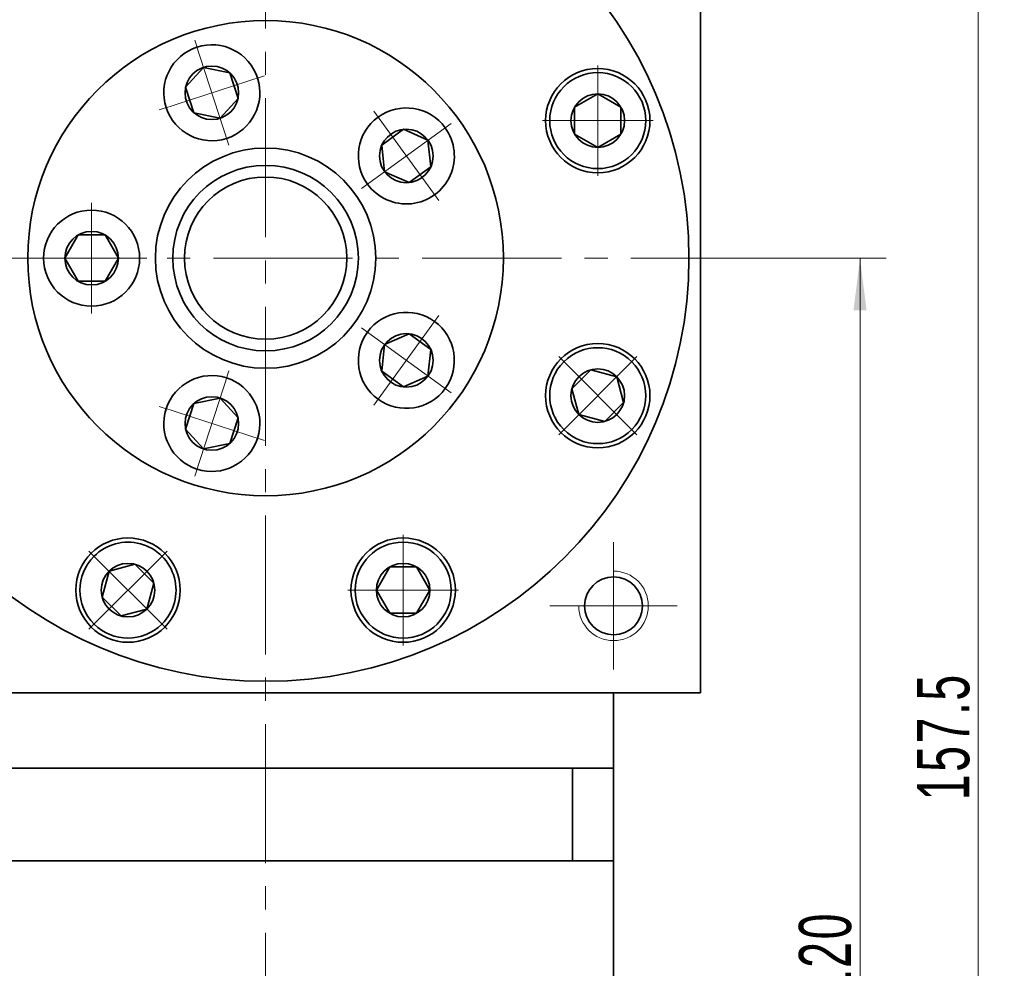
# Model space of a CAD drawing. Header units: millimetres. Extents: x -53 to 602, y -35 to 429.
# Tile 5 of 6: x 326 to 411, y 236 to 318. Entities that reach past the tile are written whole.
import ezdxf

# ---------------------------------------------------------------- set-up
doc = ezdxf.new("R2010")
doc.units = ezdxf.units.MM
doc.set_wipeout_variables(frame=1)
doc.linetypes.add('点画线', pattern=[18, 12, -2, 2, -2])
doc.layers.get('0').update_dxf_attribs({"lineweight": 35})
for name, color, linetype, lineweight in [('EB0_1', 7, 'Continuous', 35), ('中心线层', 1, '点画线', 18), ('尺寸线层', 3, 'Continuous', 18), ('粗实线层', 7, 'Continuous', 35)]:
    doc.layers.add(name, color=color, linetype=linetype, lineweight=lineweight)
doc.styles.add('标准', font='txt', dxfattribs={"width": 0.667})
doc.dimstyles.new('a4-1-1.5', dxfattribs={"dimtxt": 4.5, "dimasz": 4.5, "dimexe": 2.25, "dimexo": 0, "dimgap": 0.75, "dimtad": 1, "dimdec": 3, "dimdsep": 46, "dimtxsty": '标准', "dimblk": '_CAXARROW', "dimcen": 0, "dimdle": 6, "dimazin": 2, "dimtfac": 0.707107, "dimtdec": 3, "dimtix": 1, "dimtmove": 2, "dimatfit": 3, "dimfxl": 1, "dimfrac": 2, "dimtolj": 1, "dimtzin": 0, "dimarcsym": 1})

# ---------------------------------------------------------------- blocks, each defined once
blk = doc.blocks.new('*X13')
at = {"layer": '中心线层', "linetype": '点画线', "lineweight": 18}
for p, q in [((0, -4.765), (0, 4.765)), ((-4.765, 0), (4.765, 0))]:
    blk.add_line(p, q, dxfattribs=at)
at = {"layer": '粗实线层'}
for p, q in [((-2.309, 0), (-1.155, 2)), ((-1.155, 2), (1.155, 2)), ((2.309, 0), (1.155, 2)), ((2.309, 0), (1.155, 2)), ((-2.309, 0), (-1.155, -2)), ((2.309, 0), (1.155, -2)), ((-1.155, -2), (1.155, -2))]:
    blk.add_line(p, q, dxfattribs=at)
blk.add_circle((0, 0), 2.309, dxfattribs=at)
for start, end in [(0, 180), (180, 360)]:
    blk.add_arc((0, 0), 4.14, start, end, dxfattribs=at)
blk = doc.blocks.new('*X14')
at = {"layer": '尺寸线层', "linetype": 'Continuous', "transparency": 16777216}
for points in [[(398.33, 297.501), (398.893, 293.001), (397.768, 293.001)], [(398.33, 177.501), (398.893, 182.001), (397.768, 182.001)]]:
    blk.add_hatch(color=0, dxfattribs=at).paths.add_polyline_path(points, flags=0)
at = {"layer": '尺寸线层', "color": 0, "linetype": 'Continuous', "transparency": 16777216}
for p, q in [((387.578, 297.501), (400.58, 297.501)), ((398.33, 297.501), (398.33, 177.501)), ((377.078, 177.501), (400.58, 177.501))]:
    blk.add_line(p, q, dxfattribs=at)
at = {"layer": '尺寸线层', "color": 0, "transparency": 16777216, "insert": (395.343, 237.501), "char_height": 4.5, "width": 11.96057, "attachment_point": 5, "rotation": 90, "line_spacing_factor": 1.15057, "style": '标准'}
blk.add_mtext('\\T1.1;120', dxfattribs=at)
blk = doc.blocks.new('_CAXARROW')
blk.add_hatch(color=0).paths.add_polyline_path([(0, 0), (-1, 0.125), (-1, -0.125)], flags=0)
blk = doc.blocks.new('*X15')
at = {"layer": '尺寸线层', "linetype": 'Continuous', "transparency": 16777216}
for points in [[(408.52, 335.001), (409.082, 330.501), (407.957, 330.501)], [(408.52, 177.501), (409.082, 182.001), (407.957, 182.001)]]:
    blk.add_hatch(color=0, dxfattribs=at).paths.add_polyline_path(points, flags=0)
at = {"layer": '尺寸线层', "color": 0, "linetype": 'Continuous', "transparency": 16777216}
for p, q in [((384.578, 335.001), (410.77, 335.001)), ((408.52, 335.001), (408.52, 177.501)), ((377.078, 177.501), (410.77, 177.501))]:
    blk.add_line(p, q, dxfattribs=at)
at = {"layer": '尺寸线层', "color": 0, "transparency": 16777216, "insert": (405.532, 256.251), "char_height": 4.5, "width": 20.80607, "attachment_point": 5, "rotation": 90, "line_spacing_factor": 1.15057, "style": '标准'}
blk.add_mtext('\\T1.1;157.5', dxfattribs=at)
blk = doc.blocks.new('*X22')
at = {"layer": '中心线层', "linetype": '点画线', "lineweight": 18}
for p, q in [((0, -4.765), (0, 4.765)), ((-4.765, 0), (4.765, 0))]:
    blk.add_line(p, q, dxfattribs=at)
at = {"layer": '粗实线层'}
for p, q in [((-2.309, 0), (-1.155, 2)), ((-1.155, 2), (1.155, 2)), ((2.309, 0), (1.155, 2)), ((2.309, 0), (1.155, 2)), ((-2.309, 0), (-1.155, -2)), ((2.309, 0), (1.155, -2)), ((-1.155, -2), (1.155, -2))]:
    blk.add_line(p, q, dxfattribs=at)
blk.add_circle((0, 0), 2.309, dxfattribs=at)
for start, end in [(0, 180), (180, 360)]:
    blk.add_arc((0, 0), 4.14, start, end, dxfattribs=at)
blk = doc.blocks.new('243gh')
at = {"layer": '粗实线层'}
blk.add_circle((0, 0), 8, dxfattribs=at)
blk.add_wipeout([(-10.86, 0), (-10.86, 0.024), (-10.86, 0.049), (-10.861, 0.073), (-10.861, 0.097), (-10.862, 0.121), (-10.863, 0.146), (-10.863, 0.17), (-10.865, 0.194), (-10.866, 0.218), (-10.867, 0.242), (-10.869, 0.267), (-10.87, 0.291), (-10.872, 0.315), (-10.874, 0.339), (-10.876, 0.363), (-10.878, 0.388), (-10.881, 0.412), (-10.883, 0.436), (-10.886, 0.46), (-10.888, 0.484), (-10.891, 0.508), (-10.894, 0.532), (-10.898, 0.556), (-10.901, 0.58), (-10.904, 0.604), (-10.908, 0.628), (-10.912, 0.652), (-10.916, 0.676), (-10.92, 0.7), (-10.924, 0.724), (-10.924, 0.724), (-10.962, 0.913), (-11.009, 1.1), (-11.064, 1.284), (-11.128, 1.465), (-11.2, 1.644), (-11.281, 1.819), (-11.369, 1.99), (-11.466, 2.156), (-11.57, 2.318), (-11.681, 2.475), (-11.8, 2.627), (-11.926, 2.773), (-12.058, 2.912), (-12.196, 3.046), (-12.341, 3.173), (-12.491, 3.293), (-12.647, 3.406), (-12.808, 3.512), (-12.974, 3.61), (-13.144, 3.7), (-13.318, 3.783), (-13.495, 3.857), (-13.676, 3.923), (-13.86, 3.98), (-14.046, 4.029), (-14.234, 4.069), (-14.424, 4.1), (-14.616, 4.122), (-14.808, 4.136), (-15, 4.14), (-15, 4.14), (-15.192, 4.136), (-15.384, 4.122), (-15.576, 4.1), (-15.766, 4.069), (-15.954, 4.029), (-16.14, 3.98), (-16.324, 3.923), (-16.505, 3.857), (-16.682, 3.783), (-16.856, 3.7), (-17.026, 3.61), (-17.192, 3.512), (-17.353, 3.406), (-17.509, 3.293), (-17.659, 3.173), (-17.804, 3.046), (-17.942, 2.912), (-18.074, 2.773), (-18.2, 2.627), (-18.319, 2.475), (-18.43, 2.318), (-18.534, 2.156), (-18.631, 1.99), (-18.719, 1.819), (-18.8, 1.644), (-18.872, 1.465), (-18.936, 1.284), (-18.991, 1.1), (-19.038, 0.913), (-19.076, 0.724), (-19.076, 0.724), (-19.08, 0.7), (-19.084, 0.676), (-19.088, 0.652), (-19.092, 0.628), (-19.096, 0.604), (-19.099, 0.58), (-19.102, 0.556), (-19.106, 0.532), (-19.109, 0.508), (-19.112, 0.484), (-19.114, 0.46), (-19.117, 0.436), (-19.119, 0.412), (-19.122, 0.388), (-19.124, 0.363), (-19.126, 0.339), (-19.128, 0.315), (-19.13, 0.291), (-19.131, 0.267), (-19.133, 0.242), (-19.134, 0.218), (-19.135, 0.194), (-19.137, 0.17), (-19.137, 0.146), (-19.138, 0.121), (-19.139, 0.097), (-19.139, 0.073), (-19.14, 0.049), (-19.14, 0.024), (-19.14, 0), (-19.14, 0), (-19.134, -0.217), (-19.117, -0.433), (-19.089, -0.648), (-19.05, -0.861), (-18.999, -1.072), (-18.937, -1.279), (-18.865, -1.484), (-18.782, -1.684), (-18.689, -1.88), (-18.585, -2.07), (-18.472, -2.255), (-18.349, -2.433), (-18.217, -2.605), (-18.077, -2.77), (-17.927, -2.927), (-17.77, -3.077), (-17.605, -3.217), (-17.433, -3.349), (-17.255, -3.472), (-17.07, -3.585), (-16.88, -3.689), (-16.684, -3.782), (-16.484, -3.865), (-16.279, -3.937), (-16.072, -3.999), (-15.861, -4.05), (-15.648, -4.089), (-15.433, -4.117), (-15.217, -4.134), (-15, -4.14), (-15, -4.14), (-14.783, -4.134), (-14.567, -4.117), (-14.352, -4.089), (-14.139, -4.05), (-13.928, -3.999), (-13.721, -3.937), (-13.516, -3.865), (-13.316, -3.782), (-13.12, -3.689), (-12.93, -3.585), (-12.745, -3.472), (-12.567, -3.349), (-12.395, -3.217), (-12.23, -3.077), (-12.073, -2.927), (-11.923, -2.77), (-11.783, -2.605), (-11.651, -2.433), (-11.528, -2.255), (-11.415, -2.07), (-11.311, -1.88), (-11.218, -1.684), (-11.135, -1.484), (-11.063, -1.279), (-11.001, -1.072), (-10.95, -0.861), (-10.911, -0.648), (-10.883, -0.433), (-10.866, -0.217)]).dxf.layer = '粗实线层'
blk.add_circle((0, 0), 20.5, dxfattribs=at)
blk.add_blockref('*X22', (-15, 0), dxfattribs=at)
for points in [[(-3.356, 10.328), (-3.333, 10.336), (-3.31, 10.344), (-3.287, 10.352), (-3.264, 10.36), (-3.241, 10.368), (-3.218, 10.376), (-3.196, 10.384), (-3.173, 10.393), (-3.15, 10.401), (-3.127, 10.41), (-3.105, 10.419), (-3.082, 10.428), (-3.06, 10.437), (-3.038, 10.447), (-3.015, 10.456), (-2.993, 10.466), (-2.971, 10.475), (-2.948, 10.485), (-2.926, 10.495), (-2.904, 10.505), (-2.882, 10.515), (-2.86, 10.526), (-2.838, 10.536), (-2.817, 10.547), (-2.795, 10.557), (-2.773, 10.568), (-2.751, 10.579), (-2.73, 10.59), (-2.708, 10.602), (-2.687, 10.613), (-2.687, 10.613), (-2.519, 10.707), (-2.356, 10.81), (-2.198, 10.919), (-2.045, 11.036), (-1.898, 11.16), (-1.756, 11.291), (-1.621, 11.428), (-1.492, 11.571), (-1.371, 11.72), (-1.256, 11.874), (-1.148, 12.034), (-1.048, 12.199), (-0.956, 12.368), (-0.872, 12.541), (-0.796, 12.717), (-0.728, 12.898), (-0.669, 13.081), (-0.618, 13.266), (-0.576, 13.454), (-0.542, 13.644), (-0.518, 13.835), (-0.502, 14.027), (-0.496, 14.219), (-0.498, 14.411), (-0.509, 14.604), (-0.529, 14.795), (-0.558, 14.985), (-0.596, 15.174), (-0.643, 15.361), (-0.698, 15.545), (-0.698, 15.545), (-0.762, 15.727), (-0.834, 15.905), (-0.914, 16.08), (-1.002, 16.251), (-1.099, 16.418), (-1.202, 16.58), (-1.314, 16.737), (-1.432, 16.889), (-1.558, 17.035), (-1.69, 17.175), (-1.828, 17.309), (-1.972, 17.436), (-2.123, 17.556), (-2.278, 17.669), (-2.439, 17.775), (-2.605, 17.874), (-2.775, 17.964), (-2.948, 18.047), (-3.126, 18.121), (-3.307, 18.187), (-3.491, 18.244), (-3.677, 18.293), (-3.865, 18.334), (-4.055, 18.365), (-4.246, 18.388), (-4.438, 18.401), (-4.63, 18.406), (-4.823, 18.402), (-5.015, 18.388), (-5.206, 18.366), (-5.206, 18.366), (-5.23, 18.363), (-5.254, 18.359), (-5.278, 18.356), (-5.302, 18.352), (-5.326, 18.348), (-5.35, 18.344), (-5.374, 18.339), (-5.398, 18.335), (-5.422, 18.33), (-5.445, 18.326), (-5.469, 18.321), (-5.493, 18.316), (-5.517, 18.311), (-5.54, 18.306), (-5.564, 18.3), (-5.588, 18.295), (-5.611, 18.289), (-5.635, 18.283), (-5.658, 18.277), (-5.682, 18.271), (-5.705, 18.265), (-5.729, 18.259), (-5.752, 18.252), (-5.775, 18.246), (-5.799, 18.239), (-5.822, 18.232), (-5.845, 18.225), (-5.868, 18.218), (-5.891, 18.211), (-5.915, 18.203), (-5.915, 18.203), (-6.119, 18.131), (-6.319, 18.048), (-6.515, 17.955), (-6.705, 17.851), (-6.89, 17.738), (-7.069, 17.615), (-7.241, 17.483), (-7.405, 17.342), (-7.563, 17.193), (-7.712, 17.036), (-7.853, 16.871), (-7.985, 16.699), (-8.107, 16.521), (-8.221, 16.336), (-8.324, 16.145), (-8.417, 15.95), (-8.5, 15.749), (-8.573, 15.545), (-8.634, 15.337), (-8.685, 15.127), (-8.724, 14.913), (-8.753, 14.699), (-8.77, 14.483), (-8.775, 14.266), (-8.77, 14.049), (-8.753, 13.833), (-8.724, 13.618), (-8.685, 13.405), (-8.634, 13.194), (-8.573, 12.987), (-8.573, 12.987), (-8.5, 12.782), (-8.417, 12.582), (-8.324, 12.386), (-8.221, 12.196), (-8.107, 12.011), (-7.985, 11.832), (-7.853, 11.66), (-7.712, 11.496), (-7.563, 11.338), (-7.405, 11.189), (-7.241, 11.048), (-7.069, 10.917), (-6.89, 10.794), (-6.705, 10.681), (-6.515, 10.577), (-6.319, 10.484), (-6.119, 10.401), (-5.915, 10.328), (-5.707, 10.267), (-5.496, 10.216), (-5.283, 10.177), (-5.068, 10.149), (-4.852, 10.132), (-4.635, 10.126), (-4.419, 10.132), (-4.203, 10.149), (-3.988, 10.177), (-3.775, 10.216), (-3.564, 10.267)], [(8.786, 6.383), (8.8, 6.364), (8.815, 6.344), (8.829, 6.325), (8.844, 6.306), (8.859, 6.286), (8.874, 6.267), (8.889, 6.248), (8.904, 6.229), (8.919, 6.21), (8.934, 6.191), (8.95, 6.173), (8.965, 6.154), (8.981, 6.135), (8.997, 6.117), (9.013, 6.099), (9.028, 6.08), (9.045, 6.062), (9.061, 6.044), (9.077, 6.026), (9.093, 6.008), (9.11, 5.991), (9.127, 5.973), (9.143, 5.955), (9.16, 5.938), (9.177, 5.92), (9.194, 5.903), (9.211, 5.886), (9.228, 5.869), (9.246, 5.852), (9.263, 5.835), (9.263, 5.835), (9.405, 5.705), (9.553, 5.581), (9.706, 5.465), (9.864, 5.355), (10.027, 5.253), (10.195, 5.159), (10.368, 5.073), (10.543, 4.995), (10.723, 4.925), (10.905, 4.864), (11.09, 4.811), (11.278, 4.767), (11.467, 4.731), (11.657, 4.704), (11.849, 4.687), (12.041, 4.678), (12.234, 4.678), (12.426, 4.687), (12.618, 4.705), (12.808, 4.732), (12.998, 4.768), (13.185, 4.812), (13.37, 4.865), (13.552, 4.927), (13.732, 4.997), (13.907, 5.075), (14.079, 5.162), (14.247, 5.256), (14.41, 5.358), (14.569, 5.467), (14.569, 5.467), (14.722, 5.584), (14.869, 5.708), (15.011, 5.838), (15.146, 5.975), (15.275, 6.118), (15.397, 6.267), (15.512, 6.421), (15.62, 6.581), (15.72, 6.745), (15.812, 6.914), (15.897, 7.087), (15.973, 7.264), (16.041, 7.444), (16.101, 7.627), (16.152, 7.813), (16.194, 8), (16.228, 8.19), (16.252, 8.381), (16.268, 8.573), (16.275, 8.765), (16.273, 8.958), (16.262, 9.15), (16.242, 9.341), (16.213, 9.531), (16.175, 9.72), (16.129, 9.907), (16.074, 10.092), (16.011, 10.273), (15.939, 10.452), (15.859, 10.627), (15.859, 10.627), (15.848, 10.649), (15.837, 10.67), (15.826, 10.692), (15.815, 10.714), (15.804, 10.735), (15.793, 10.757), (15.781, 10.778), (15.77, 10.799), (15.758, 10.821), (15.746, 10.842), (15.734, 10.863), (15.722, 10.884), (15.71, 10.905), (15.698, 10.926), (15.685, 10.947), (15.673, 10.968), (15.66, 10.988), (15.647, 11.009), (15.634, 11.029), (15.621, 11.05), (15.608, 11.07), (15.595, 11.091), (15.582, 11.111), (15.568, 11.131), (15.554, 11.151), (15.541, 11.171), (15.527, 11.191), (15.513, 11.211), (15.499, 11.231), (15.485, 11.25), (15.485, 11.25), (15.353, 11.422), (15.212, 11.587), (15.063, 11.744), (14.905, 11.893), (14.741, 12.034), (14.569, 12.166), (14.39, 12.289), (14.205, 12.402), (14.015, 12.506), (13.819, 12.599), (13.619, 12.682), (13.415, 12.754), (13.207, 12.816), (12.996, 12.866), (12.783, 12.906), (12.568, 12.934), (12.352, 12.951), (12.135, 12.957), (11.919, 12.951), (11.703, 12.934), (11.488, 12.906), (11.275, 12.866), (11.064, 12.816), (10.856, 12.754), (10.652, 12.682), (10.451, 12.599), (10.256, 12.506), (10.065, 12.402), (9.88, 12.289), (9.702, 12.166), (9.702, 12.166), (9.53, 12.034), (9.365, 11.893), (9.208, 11.744), (9.059, 11.587), (8.918, 11.422), (8.786, 11.25), (8.663, 11.072), (8.55, 10.887), (8.446, 10.696), (8.353, 10.501), (8.27, 10.3), (8.198, 10.096), (8.136, 9.888), (8.086, 9.678), (8.046, 9.464), (8.018, 9.25), (8.001, 9.033), (7.995, 8.817), (8.001, 8.6), (8.018, 8.384), (8.046, 8.169), (8.086, 7.956), (8.136, 7.745), (8.198, 7.537), (8.27, 7.333), (8.353, 7.133), (8.446, 6.937), (8.55, 6.747), (8.663, 6.562)], [(8.786, -6.383), (8.772, -6.403), (8.758, -6.423), (8.744, -6.443), (8.73, -6.463), (8.716, -6.483), (8.702, -6.503), (8.689, -6.523), (8.676, -6.543), (8.662, -6.563), (8.649, -6.584), (8.636, -6.604), (8.623, -6.625), (8.61, -6.645), (8.598, -6.666), (8.585, -6.687), (8.573, -6.708), (8.56, -6.729), (8.548, -6.75), (8.536, -6.771), (8.524, -6.792), (8.513, -6.813), (8.501, -6.834), (8.489, -6.856), (8.478, -6.877), (8.467, -6.898), (8.455, -6.92), (8.444, -6.942), (8.433, -6.963), (8.423, -6.985), (8.412, -7.007), (8.412, -7.007), (8.332, -7.182), (8.26, -7.36), (8.196, -7.542), (8.141, -7.726), (8.095, -7.913), (8.057, -8.102), (8.029, -8.292), (8.009, -8.484), (7.998, -8.676), (7.996, -8.869), (8.002, -9.061), (8.018, -9.253), (8.043, -9.444), (8.077, -9.633), (8.119, -9.821), (8.17, -10.007), (8.229, -10.19), (8.298, -10.37), (8.374, -10.546), (8.458, -10.719), (8.551, -10.888), (8.651, -11.053), (8.759, -11.212), (8.874, -11.366), (8.996, -11.515), (9.124, -11.658), (9.26, -11.795), (9.401, -11.926), (9.549, -12.049), (9.702, -12.166), (9.702, -12.166), (9.86, -12.276), (10.023, -12.378), (10.191, -12.472), (10.363, -12.558), (10.539, -12.637), (10.718, -12.707), (10.901, -12.768), (11.086, -12.822), (11.273, -12.866), (11.462, -12.902), (11.653, -12.929), (11.844, -12.947), (12.037, -12.956), (12.229, -12.956), (12.421, -12.947), (12.613, -12.929), (12.804, -12.902), (12.993, -12.867), (13.18, -12.823), (13.365, -12.77), (13.548, -12.708), (13.727, -12.639), (13.903, -12.56), (14.075, -12.474), (14.243, -12.38), (14.406, -12.278), (14.565, -12.169), (14.718, -12.052), (14.866, -11.929), (15.007, -11.799), (15.007, -11.799), (15.025, -11.782), (15.042, -11.765), (15.059, -11.748), (15.076, -11.73), (15.093, -11.713), (15.11, -11.696), (15.127, -11.678), (15.144, -11.661), (15.161, -11.643), (15.177, -11.625), (15.193, -11.607), (15.21, -11.589), (15.226, -11.571), (15.242, -11.553), (15.258, -11.535), (15.274, -11.517), (15.29, -11.498), (15.305, -11.48), (15.321, -11.461), (15.336, -11.442), (15.352, -11.423), (15.367, -11.405), (15.382, -11.386), (15.397, -11.366), (15.412, -11.347), (15.427, -11.328), (15.441, -11.309), (15.456, -11.289), (15.47, -11.27), (15.485, -11.25), (15.485, -11.25), (15.607, -11.072), (15.721, -10.887), (15.824, -10.696), (15.917, -10.501), (16, -10.3), (16.073, -10.096), (16.134, -9.888), (16.185, -9.678), (16.224, -9.464), (16.253, -9.25), (16.27, -9.033), (16.275, -8.817), (16.27, -8.6), (16.253, -8.384), (16.224, -8.169), (16.185, -7.956), (16.134, -7.745), (16.073, -7.537), (16, -7.333), (15.917, -7.133), (15.824, -6.937), (15.721, -6.747), (15.607, -6.562), (15.485, -6.383), (15.353, -6.211), (15.212, -6.047), (15.063, -5.889), (14.905, -5.74), (14.741, -5.599), (14.569, -5.467), (14.569, -5.467), (14.39, -5.345), (14.205, -5.231), (14.015, -5.128), (13.819, -5.035), (13.619, -4.952), (13.415, -4.879), (13.207, -4.818), (12.996, -4.767), (12.783, -4.728), (12.568, -4.699), (12.352, -4.682), (12.135, -4.677), (11.919, -4.682), (11.703, -4.699), (11.488, -4.728), (11.275, -4.767), (11.064, -4.818), (10.856, -4.879), (10.652, -4.952), (10.451, -5.035), (10.256, -5.128), (10.065, -5.231), (9.88, -5.345), (9.702, -5.467), (9.53, -5.599), (9.365, -5.74), (9.208, -5.889), (9.059, -6.047), (8.918, -6.211)], [(-3.356, -10.328), (-3.379, -10.321), (-3.402, -10.314), (-3.425, -10.307), (-3.449, -10.3), (-3.472, -10.293), (-3.495, -10.286), (-3.518, -10.279), (-3.542, -10.273), (-3.565, -10.267), (-3.589, -10.26), (-3.612, -10.254), (-3.636, -10.248), (-3.659, -10.243), (-3.683, -10.237), (-3.707, -10.231), (-3.73, -10.226), (-3.754, -10.221), (-3.778, -10.216), (-3.801, -10.211), (-3.825, -10.206), (-3.849, -10.201), (-3.873, -10.197), (-3.897, -10.192), (-3.921, -10.188), (-3.944, -10.184), (-3.968, -10.18), (-3.992, -10.176), (-4.016, -10.172), (-4.04, -10.169), (-4.064, -10.165), (-4.064, -10.165), (-4.256, -10.143), (-4.448, -10.13), (-4.64, -10.126), (-4.832, -10.131), (-5.024, -10.144), (-5.216, -10.167), (-5.406, -10.198), (-5.594, -10.238), (-5.78, -10.287), (-5.964, -10.345), (-6.145, -10.411), (-6.322, -10.485), (-6.496, -10.568), (-6.666, -10.658), (-6.831, -10.756), (-6.992, -10.862), (-7.148, -10.975), (-7.298, -11.096), (-7.443, -11.223), (-7.581, -11.357), (-7.713, -11.497), (-7.838, -11.643), (-7.957, -11.795), (-8.068, -11.952), (-8.172, -12.114), (-8.268, -12.28), (-8.356, -12.451), (-8.437, -12.626), (-8.509, -12.805), (-8.573, -12.987), (-8.573, -12.987), (-8.628, -13.171), (-8.674, -13.358), (-8.712, -13.546), (-8.741, -13.737), (-8.761, -13.928), (-8.773, -14.12), (-8.775, -14.313), (-8.768, -14.505), (-8.753, -14.697), (-8.728, -14.888), (-8.695, -15.078), (-8.653, -15.265), (-8.602, -15.451), (-8.543, -15.634), (-8.475, -15.814), (-8.399, -15.991), (-8.314, -16.164), (-8.222, -16.333), (-8.122, -16.498), (-8.015, -16.657), (-7.9, -16.812), (-7.778, -16.961), (-7.649, -17.104), (-7.514, -17.241), (-7.373, -17.372), (-7.225, -17.495), (-7.073, -17.612), (-6.914, -17.722), (-6.751, -17.824), (-6.584, -17.919), (-6.584, -17.919), (-6.562, -17.93), (-6.541, -17.941), (-6.519, -17.952), (-6.497, -17.963), (-6.476, -17.974), (-6.454, -17.985), (-6.432, -17.996), (-6.41, -18.006), (-6.388, -18.016), (-6.366, -18.027), (-6.344, -18.037), (-6.322, -18.047), (-6.3, -18.056), (-6.278, -18.066), (-6.255, -18.076), (-6.233, -18.085), (-6.211, -18.094), (-6.188, -18.104), (-6.166, -18.113), (-6.143, -18.122), (-6.12, -18.13), (-6.098, -18.139), (-6.075, -18.147), (-6.052, -18.156), (-6.029, -18.164), (-6.007, -18.172), (-5.984, -18.18), (-5.961, -18.188), (-5.938, -18.196), (-5.915, -18.203), (-5.915, -18.203), (-5.707, -18.265), (-5.496, -18.315), (-5.283, -18.355), (-5.068, -18.383), (-4.852, -18.4), (-4.635, -18.406), (-4.419, -18.4), (-4.203, -18.383), (-3.988, -18.355), (-3.775, -18.315), (-3.564, -18.265), (-3.356, -18.203), (-3.152, -18.131), (-2.951, -18.048), (-2.756, -17.955), (-2.565, -17.851), (-2.38, -17.738), (-2.202, -17.615), (-2.03, -17.483), (-1.865, -17.342), (-1.708, -17.193), (-1.559, -17.036), (-1.418, -16.871), (-1.286, -16.699), (-1.163, -16.521), (-1.05, -16.336), (-0.946, -16.145), (-0.853, -15.95), (-0.77, -15.749), (-0.698, -15.545), (-0.698, -15.545), (-0.636, -15.337), (-0.586, -15.127), (-0.546, -14.913), (-0.518, -14.699), (-0.501, -14.483), (-0.495, -14.266), (-0.501, -14.049), (-0.518, -13.833), (-0.546, -13.618), (-0.586, -13.405), (-0.636, -13.194), (-0.698, -12.987), (-0.77, -12.782), (-0.853, -12.582), (-0.946, -12.386), (-1.05, -12.196), (-1.163, -12.011), (-1.286, -11.832), (-1.418, -11.66), (-1.559, -11.496), (-1.708, -11.338), (-1.865, -11.189), (-2.03, -11.048), (-2.202, -10.917), (-2.38, -10.794), (-2.565, -10.681), (-2.756, -10.577), (-2.951, -10.484), (-3.152, -10.401)]]:
    blk.add_wipeout(points).dxf.layer = '粗实线层'
blk.add_circle((0, 0), 9.5, dxfattribs=at)
for p, rotation in [((-4.635, 14.266), 288.0000000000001), ((12.135, 8.817), 216), ((12.135, -8.817), 144), ((-4.635, -14.266), 72.00000000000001)]:
    blk.add_blockref('*X22', p, dxfattribs=dict(at, rotation=rotation))

msp = doc.modelspace()

# ---------------------------------------------------------------- linework, layer by layer
at = {"layer": 'EB0_1'}
for p, q in [((377.0781, 253.5007), (317.0781, 253.5007)), ((377.0781, 253.5007), (377.0781, 218.0007)), ((377.0781, 245.5007), (317.0781, 245.5007))]:
    msp.add_line(p, q, dxfattribs=at)
at = {"layer": '中心线层'}
for p, q in [((347.0781, 173.3078), (347.0781, 338.0007)), ((306.5781, 297.5007), (387.5781, 297.5007)), ((377.0781, 273.0007), (377.0781, 262.0007)), ((382.5781, 267.5007), (371.5781, 267.5007))]:
    msp.add_line(p, q, dxfattribs=at)
at = {"layer": '粗实线层'}
for p, q in [((384.5781, 335.0007), (384.5781, 260.0007)), ((309.5781, 260.0007), (384.5781, 260.0007)), ((377.0781, 253.5007), (377.0781, 260.0007)), ((373.5357, 253.5007), (373.5357, 245.5007))]:
    msp.add_line(p, q, dxfattribs=at)
for centre, radius in [((375.7184, 309.3639), 4.5), ((375.7184, 285.6375), 4.5), ((335.215, 268.8604), 4.5), ((358.9413, 268.8604), 4.5), ((377.0781, 267.5007), 2.5)]:
    msp.add_circle(centre, radius, dxfattribs=at)
at = {"layer": '粗实线层', "lineweight": 18}
msp.add_arc((377.0781, 267.5007), 3, 180, 90, dxfattribs=at)

# ---------------------------------------------------------------- next in the draw order: wipeouts: each hides what was drawn before it
for points in [[(375.7184, 305.2239), (375.7427, 305.2239), (375.7669, 305.2241), (375.7912, 305.2245), (375.8155, 305.225), (375.8397, 305.2256), (375.864, 305.2264), (375.8882, 305.2273), (375.9124, 305.2284), (375.9367, 305.2296), (375.9609, 305.231), (375.9851, 305.2325), (376.0093, 305.2341), (376.0335, 305.2359), (376.0577, 305.2378), (376.0819, 305.2398), (376.1061, 305.2421), (376.1302, 305.2444), (376.1543, 305.2469), (376.1785, 305.2495), (376.2026, 305.2523), (376.2267, 305.2552), (376.2507, 305.2582), (376.2748, 305.2614), (376.2988, 305.2647), (376.3228, 305.2682), (376.3468, 305.2718), (376.3708, 305.2756), (376.3947, 305.2795), (376.4187, 305.2835), (376.4426, 305.2877), (376.4426, 305.2877), (376.6312, 305.3258), (376.818, 305.3725), (377.0023, 305.428), (377.1839, 305.4919), (377.3623, 305.5642), (377.5371, 305.6447), (377.708, 305.7333), (377.8746, 305.8297), (378.0366, 305.9337), (378.1935, 306.0452), (378.3451, 306.1638), (378.491, 306.2894), (378.6309, 306.4216), (378.7645, 306.5601), (378.8915, 306.7048), (379.0117, 306.8551), (379.1248, 307.0109), (379.2305, 307.1718), (379.3286, 307.3374), (379.4188, 307.5074), (379.5011, 307.6814), (379.5753, 307.8591), (379.641, 308.04), (379.6983, 308.2237), (379.747, 308.41), (379.787, 308.5983), (379.8182, 308.7882), (379.8405, 308.9794), (379.8539, 309.1714), (379.8584, 309.3639), (379.8584, 309.3639), (379.8539, 309.5563), (379.8405, 309.7483), (379.8182, 309.9395), (379.787, 310.1295), (379.747, 310.3177), (379.6983, 310.504), (379.641, 310.6877), (379.5753, 310.8686), (379.5011, 311.0463), (379.4188, 311.2203), (379.3286, 311.3903), (379.2305, 311.5559), (379.1248, 311.7168), (379.0117, 311.8726), (378.8915, 312.023), (378.7645, 312.1676), (378.6309, 312.3061), (378.491, 312.4383), (378.3451, 312.5639), (378.1935, 312.6825), (378.0366, 312.794), (377.8746, 312.898), (377.708, 312.9944), (377.5371, 313.083), (377.3623, 313.1635), (377.1839, 313.2358), (377.0023, 313.2998), (376.818, 313.3552), (376.6312, 313.402), (376.4426, 313.44), (376.4426, 313.44), (376.4187, 313.4442), (376.3947, 313.4482), (376.3708, 313.4521), (376.3468, 313.4559), (376.3228, 313.4595), (376.2988, 313.463), (376.2748, 313.4663), (376.2507, 313.4695), (376.2267, 313.4725), (376.2026, 313.4755), (376.1785, 313.4782), (376.1543, 313.4808), (376.1302, 313.4833), (376.1061, 313.4857), (376.0819, 313.4879), (376.0577, 313.4899), (376.0335, 313.4919), (376.0093, 313.4936), (375.9851, 313.4953), (375.9609, 313.4968), (375.9367, 313.4981), (375.9124, 313.4993), (375.8882, 313.5004), (375.864, 313.5013), (375.8397, 313.5021), (375.8155, 313.5027), (375.7912, 313.5032), (375.7669, 313.5036), (375.7427, 313.5038), (375.7184, 313.5039), (375.7184, 313.5039), (375.5017, 313.4982), (375.2857, 313.4812), (375.0708, 313.4529), (374.8577, 313.4134), (374.6469, 313.3628), (374.4391, 313.3012), (374.2348, 313.2289), (374.0345, 313.1459), (373.8389, 313.0526), (373.6484, 312.9492), (373.4636, 312.836), (373.285, 312.7132), (373.113, 312.5812), (372.9482, 312.4405), (372.791, 312.2913), (372.6418, 312.1341), (372.501, 311.9692), (372.3691, 311.7973), (372.2463, 311.6187), (372.1331, 311.4339), (372.0296, 311.2434), (371.9363, 311.0478), (371.8534, 310.8475), (371.781, 310.6432), (371.7195, 310.4354), (371.6689, 310.2246), (371.6294, 310.0115), (371.6011, 309.7966), (371.5841, 309.5805), (371.5784, 309.3639), (371.5784, 309.3639), (371.5841, 309.1472), (371.6011, 308.9311), (371.6294, 308.7162), (371.6689, 308.5031), (371.7195, 308.2924), (371.781, 308.0845), (371.8534, 307.8802), (371.9363, 307.68), (372.0296, 307.4843), (372.1331, 307.2939), (372.2463, 307.1091), (372.3691, 306.9304), (372.501, 306.7585), (372.6418, 306.5937), (372.791, 306.4364), (372.9482, 306.2872), (373.113, 306.1465), (373.285, 306.0145), (373.4636, 305.8918), (373.6484, 305.7785), (373.8389, 305.6751), (374.0345, 305.5818), (374.2348, 305.4988), (374.4391, 305.4265), (374.6469, 305.3649), (374.8577, 305.3143), (375.0708, 305.2748), (375.2857, 305.2465), (375.5017, 305.2295)], [(372.791, 282.7101), (372.8082, 282.693), (372.8255, 282.676), (372.8429, 282.6591), (372.8604, 282.6423), (372.878, 282.6256), (372.8957, 282.609), (372.9135, 282.5925), (372.9314, 282.5761), (372.9494, 282.5598), (372.9675, 282.5436), (372.9857, 282.5276), (373.0039, 282.5116), (373.0223, 282.4957), (373.0408, 282.48), (373.0593, 282.4644), (373.078, 282.4488), (373.0967, 282.4334), (373.1155, 282.4181), (373.1344, 282.4029), (373.1534, 282.3878), (373.1725, 282.3728), (373.1917, 282.358), (373.211, 282.3432), (373.2303, 282.3286), (373.2497, 282.314), (373.2693, 282.2996), (373.2889, 282.2853), (373.3085, 282.2712), (373.3283, 282.2571), (373.3482, 282.2431), (373.3482, 282.2431), (373.5085, 282.1366), (373.6736, 282.0377), (373.8432, 281.9465), (374.0168, 281.8634), (374.194, 281.7884), (374.3746, 281.7217), (374.5581, 281.6634), (374.744, 281.6138), (374.9321, 281.5728), (375.1219, 281.5407), (375.313, 281.5174), (375.5049, 281.503), (375.6973, 281.4975), (375.8898, 281.501), (376.0819, 281.5135), (376.2732, 281.5348), (376.4633, 281.5651), (376.6518, 281.6041), (376.8383, 281.6518), (377.0223, 281.7082), (377.2035, 281.773), (377.3816, 281.8462), (377.556, 281.9277), (377.7265, 282.0171), (377.8926, 282.1143), (378.054, 282.2192), (378.2104, 282.3315), (378.3613, 282.4509), (378.5066, 282.5772), (378.6458, 282.7101), (378.6458, 282.7101), (378.7787, 282.8493), (378.905, 282.9946), (379.0244, 283.1455), (379.1367, 283.3019), (379.2416, 283.4633), (379.3388, 283.6294), (379.4282, 283.7999), (379.5097, 283.9743), (379.5829, 284.1524), (379.6477, 284.3336), (379.7041, 284.5176), (379.7518, 284.7041), (379.7908, 284.8926), (379.8211, 285.0827), (379.8424, 285.274), (379.8549, 285.4661), (379.8584, 285.6586), (379.8529, 285.851), (379.8385, 286.0429), (379.8152, 286.234), (379.7831, 286.4238), (379.7421, 286.6119), (379.6925, 286.7978), (379.6342, 286.9813), (379.5675, 287.1619), (379.4925, 287.3391), (379.4094, 287.5127), (379.3182, 287.6823), (379.2193, 287.8474), (379.1128, 288.0077), (379.1128, 288.0077), (379.0988, 288.0276), (379.0847, 288.0474), (379.0706, 288.067), (379.0563, 288.0866), (379.0419, 288.1062), (379.0273, 288.1256), (379.0127, 288.1449), (378.9979, 288.1642), (378.9831, 288.1834), (378.9681, 288.2025), (378.953, 288.2215), (378.9378, 288.2404), (378.9225, 288.2592), (378.9071, 288.2779), (378.8915, 288.2966), (378.8759, 288.3151), (378.8602, 288.3336), (378.8443, 288.352), (378.8283, 288.3702), (378.8123, 288.3884), (378.7961, 288.4065), (378.7798, 288.4245), (378.7634, 288.4424), (378.7469, 288.4602), (378.7303, 288.4779), (378.7136, 288.4955), (378.6968, 288.513), (378.6799, 288.5304), (378.6629, 288.5477), (378.6458, 288.5649), (378.6458, 288.5649), (378.4886, 288.7141), (378.3238, 288.8549), (378.1518, 288.9868), (377.9732, 289.1096), (377.7884, 289.2228), (377.5979, 289.3263), (377.4023, 289.4196), (377.2021, 289.5025), (376.9977, 289.5749), (376.7899, 289.6364), (376.5792, 289.687), (376.366, 289.7265), (376.1512, 289.7548), (375.9351, 289.7718), (375.7184, 289.7775), (375.5017, 289.7718), (375.2857, 289.7548), (375.0708, 289.7265), (374.8577, 289.687), (374.6469, 289.6364), (374.4391, 289.5749), (374.2348, 289.5025), (374.0345, 289.4196), (373.8389, 289.3263), (373.6484, 289.2228), (373.4636, 289.1096), (373.285, 288.9868), (373.113, 288.8549), (372.9482, 288.7141), (372.791, 288.5649), (372.791, 288.5649), (372.6418, 288.4077), (372.501, 288.2429), (372.3691, 288.0709), (372.2463, 287.8923), (372.1331, 287.7075), (372.0296, 287.517), (371.9363, 287.3214), (371.8534, 287.1211), (371.781, 286.9168), (371.7195, 286.709), (371.6689, 286.4982), (371.6294, 286.2851), (371.6011, 286.0702), (371.5841, 285.8542), (371.5784, 285.6375), (371.5841, 285.4208), (371.6011, 285.2047), (371.6294, 284.9899), (371.6689, 284.7767), (371.7195, 284.566), (371.781, 284.3582), (371.8534, 284.1538), (371.9363, 283.9536), (372.0296, 283.758), (372.1331, 283.5675), (372.2463, 283.3827), (372.3691, 283.2041), (372.501, 283.0321), (372.6418, 282.8673)], [(332.2875, 271.7878), (332.2704, 271.7706), (332.2534, 271.7533), (332.2365, 271.7359), (332.2197, 271.7184), (332.203, 271.7008), (332.1864, 271.6831), (332.1699, 271.6653), (332.1536, 271.6474), (332.1373, 271.6294), (332.1211, 271.6113), (332.105, 271.5932), (332.0891, 271.5749), (332.0732, 271.5565), (332.0575, 271.5381), (332.0418, 271.5195), (332.0263, 271.5009), (332.0109, 271.4821), (331.9956, 271.4633), (331.9804, 271.4444), (331.9653, 271.4254), (331.9503, 271.4063), (331.9354, 271.3871), (331.9207, 271.3679), (331.906, 271.3485), (331.8915, 271.3291), (331.8771, 271.3096), (331.8628, 271.29), (331.8486, 271.2703), (331.8346, 271.2505), (331.8206, 271.2307), (331.8206, 271.2307), (331.7141, 271.0703), (331.6152, 270.9052), (331.524, 270.7357), (331.4408, 270.5621), (331.3658, 270.3848), (331.2991, 270.2042), (331.2409, 270.0208), (331.1913, 269.8348), (331.1503, 269.6467), (331.1182, 269.4569), (331.0949, 269.2658), (331.0805, 269.0739), (331.075, 268.8815), (331.0785, 268.689), (331.0909, 268.4969), (331.1123, 268.3056), (331.1425, 268.1155), (331.1815, 267.927), (331.2293, 267.7406), (331.2857, 267.5565), (331.3505, 267.3753), (331.4237, 267.1973), (331.5051, 267.0228), (331.5946, 266.8524), (331.6918, 266.6863), (331.7967, 266.5248), (331.9089, 266.3685), (332.0283, 266.2175), (332.1546, 266.0722), (332.2875, 265.933), (332.2875, 265.933), (332.4268, 265.8001), (332.572, 265.6738), (332.723, 265.5544), (332.8794, 265.4421), (333.0408, 265.3373), (333.2069, 265.24), (333.3774, 265.1506), (333.5518, 265.0692), (333.7298, 264.996), (333.9111, 264.9311), (334.0951, 264.8747), (334.2816, 264.827), (334.4701, 264.788), (334.6602, 264.7578), (334.8515, 264.7364), (335.0436, 264.724), (335.236, 264.7205), (335.4284, 264.7259), (335.6204, 264.7403), (335.8115, 264.7636), (336.0012, 264.7958), (336.1893, 264.8367), (336.3753, 264.8863), (336.5588, 264.9446), (336.7393, 265.0113), (336.9166, 265.0863), (337.0902, 265.1695), (337.2597, 265.2606), (337.4249, 265.3596), (337.5852, 265.4661), (337.5852, 265.4661), (337.6051, 265.48), (337.6248, 265.4941), (337.6445, 265.5083), (337.6641, 265.5226), (337.6836, 265.537), (337.7031, 265.5515), (337.7224, 265.5661), (337.7417, 265.5809), (337.7609, 265.5958), (337.7799, 265.6107), (337.7989, 265.6258), (337.8179, 265.641), (337.8367, 265.6563), (337.8554, 265.6717), (337.8741, 265.6873), (337.8926, 265.7029), (337.9111, 265.7187), (337.9294, 265.7345), (337.9477, 265.7505), (337.9659, 265.7665), (337.984, 265.7827), (338.002, 265.799), (338.0199, 265.8154), (338.0377, 265.8319), (338.0554, 265.8485), (338.073, 265.8652), (338.0905, 265.882), (338.1079, 265.8989), (338.1252, 265.9159), (338.1424, 265.933), (338.1424, 265.933), (338.2916, 266.0902), (338.4323, 266.255), (338.5643, 266.427), (338.6871, 266.6056), (338.8003, 266.7904), (338.9037, 266.9809), (338.997, 267.1765), (339.08, 267.3768), (339.1523, 267.5811), (339.2139, 267.7889), (339.2645, 267.9997), (339.304, 268.2128), (339.3323, 268.4277), (339.3493, 268.6437), (339.355, 268.8604), (339.3493, 269.0771), (339.3323, 269.2932), (339.304, 269.508), (339.2645, 269.7212), (339.2139, 269.9319), (339.1523, 270.1397), (339.08, 270.3441), (338.997, 270.5443), (338.9037, 270.7399), (338.8003, 270.9304), (338.6871, 271.1152), (338.5643, 271.2938), (338.4323, 271.4658), (338.2916, 271.6306), (338.1424, 271.7878), (338.1424, 271.7878), (337.9852, 271.937), (337.8203, 272.0778), (337.6484, 272.2097), (337.4698, 272.3325), (337.285, 272.4458), (337.0945, 272.5492), (336.8988, 272.6425), (336.6986, 272.7254), (336.4943, 272.7978), (336.2865, 272.8593), (336.0757, 272.9099), (335.8626, 272.9494), (335.6477, 272.9777), (335.4316, 272.9947), (335.215, 273.0004), (334.9983, 272.9947), (334.7822, 272.9777), (334.5673, 272.9494), (334.3542, 272.9099), (334.1434, 272.8593), (333.9356, 272.7978), (333.7313, 272.7254), (333.5311, 272.6425), (333.3354, 272.5492), (333.145, 272.4458), (332.9602, 272.3325), (332.7815, 272.2097), (332.6096, 272.0778), (332.4448, 271.937)], [(354.8013, 268.8604), (354.8014, 268.8361), (354.8016, 268.8119), (354.802, 268.7876), (354.8025, 268.7634), (354.8031, 268.7391), (354.8039, 268.7149), (354.8048, 268.6906), (354.8059, 268.6664), (354.8071, 268.6421), (354.8084, 268.6179), (354.8099, 268.5937), (354.8116, 268.5695), (354.8133, 268.5453), (354.8153, 268.5211), (354.8173, 268.4969), (354.8195, 268.4728), (354.8219, 268.4486), (354.8243, 268.4245), (354.827, 268.4004), (354.8297, 268.3763), (354.8326, 268.3522), (354.8357, 268.3281), (354.8389, 268.304), (354.8422, 268.28), (354.8457, 268.256), (354.8493, 268.232), (354.8531, 268.208), (354.8569, 268.1841), (354.861, 268.1602), (354.8652, 268.1363), (354.8652, 268.1363), (354.9032, 267.9476), (354.95, 267.7609), (355.0054, 267.5765), (355.0694, 267.395), (355.1417, 267.2166), (355.2222, 267.0417), (355.3108, 266.8708), (355.4072, 266.7042), (355.5112, 266.5423), (355.6227, 266.3853), (355.7413, 266.2337), (355.8669, 266.0878), (355.9991, 265.9479), (356.1376, 265.8143), (356.2822, 265.6873), (356.4326, 265.5671), (356.5884, 265.4541), (356.7493, 265.3484), (356.9149, 265.2503), (357.0849, 265.16), (357.2589, 265.0777), (357.4366, 265.0036), (357.6175, 264.9378), (357.8012, 264.8805), (357.9874, 264.8318), (358.1757, 264.7918), (358.3657, 264.7606), (358.5569, 264.7383), (358.7489, 264.7249), (358.9413, 264.7204), (358.9413, 264.7204), (359.1338, 264.7249), (359.3258, 264.7383), (359.517, 264.7606), (359.7069, 264.7918), (359.8952, 264.8318), (360.0814, 264.8805), (360.2652, 264.9378), (360.4461, 265.0036), (360.6238, 265.0777), (360.7978, 265.16), (360.9678, 265.2503), (361.1334, 265.3484), (361.2943, 265.4541), (361.4501, 265.5671), (361.6004, 265.6873), (361.7451, 265.8143), (361.8836, 265.9479), (362.0158, 266.0878), (362.1414, 266.2337), (362.26, 266.3853), (362.3715, 266.5423), (362.4755, 266.7042), (362.5719, 266.8708), (362.6605, 267.0417), (362.741, 267.2166), (362.8133, 267.395), (362.8772, 267.5765), (362.9326, 267.7609), (362.9794, 267.9476), (363.0175, 268.1363), (363.0175, 268.1363), (363.0217, 268.1602), (363.0257, 268.1841), (363.0296, 268.208), (363.0334, 268.232), (363.037, 268.256), (363.0404, 268.28), (363.0438, 268.304), (363.047, 268.3281), (363.05, 268.3522), (363.0529, 268.3763), (363.0557, 268.4004), (363.0583, 268.4245), (363.0608, 268.4486), (363.0631, 268.4728), (363.0653, 268.4969), (363.0674, 268.5211), (363.0693, 268.5453), (363.0711, 268.5695), (363.0727, 268.5937), (363.0742, 268.6179), (363.0756, 268.6421), (363.0768, 268.6664), (363.0778, 268.6906), (363.0788, 268.7149), (363.0796, 268.7391), (363.0802, 268.7634), (363.0807, 268.7876), (363.081, 268.8119), (363.0813, 268.8361), (363.0813, 268.8604), (363.0813, 268.8604), (363.0757, 269.0771), (363.0587, 269.2932), (363.0304, 269.508), (362.9909, 269.7212), (362.9403, 269.9319), (362.8787, 270.1397), (362.8064, 270.3441), (362.7234, 270.5443), (362.6301, 270.7399), (362.5267, 270.9304), (362.4134, 271.1152), (362.2907, 271.2938), (362.1587, 271.4658), (362.018, 271.6306), (361.8688, 271.7878), (361.7115, 271.937), (361.5467, 272.0778), (361.3748, 272.2097), (361.1961, 272.3325), (361.0113, 272.4458), (360.8209, 272.5492), (360.6252, 272.6425), (360.425, 272.7254), (360.2207, 272.7978), (360.0128, 272.8593), (359.8021, 272.9099), (359.589, 272.9494), (359.3741, 272.9777), (359.158, 272.9947), (358.9413, 273.0004), (358.9413, 273.0004), (358.7247, 272.9947), (358.5086, 272.9777), (358.2937, 272.9494), (358.0806, 272.9099), (357.8698, 272.8593), (357.662, 272.7978), (357.4577, 272.7254), (357.2574, 272.6425), (357.0618, 272.5492), (356.8713, 272.4458), (356.6865, 272.3325), (356.5079, 272.2097), (356.3359, 272.0778), (356.1711, 271.937), (356.0139, 271.7878), (355.8647, 271.6306), (355.7239, 271.4658), (355.592, 271.2938), (355.4692, 271.1152), (355.356, 270.9304), (355.2526, 270.7399), (355.1593, 270.5443), (355.0763, 270.3441), (355.004, 270.1397), (354.9424, 269.9319), (354.8918, 269.7212), (354.8523, 269.508), (354.824, 269.2932), (354.807, 269.0771)]]:
    msp.add_wipeout(points).dxf.layer = '粗实线层'

# ---------------------------------------------------------------- next in the draw order: linework, layer by layer
at = {"layer": '粗实线层'}
msp.add_circle((347.0781, 297.5007), 36.5, dxfattribs=at)

# ---------------------------------------------------------------- next in the draw order: block references
for p, rotation in [((375.7184, 309.3639), 270), ((375.7184, 285.6375), 225.0000000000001), ((335.215, 268.8604), 135.0000000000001), ((358.9413, 268.8604), 180)]:
    msp.add_blockref('*X13', p, dxfattribs=dict(at, rotation=rotation))

# ---------------------------------------------------------------- next in the draw order: dimensions: what is measured, and where the dimension line sits
at = {"layer": '尺寸线层'}
for base, p1, picture, middle in [((408.5199, 177.5007), (384.5781, 335.0007), '*X15', (405.5325, 256.2507)), ((398.33, 177.5007), (387.5781, 297.5007), '*X14', (395.3426, 237.5007))]:
    dim = msp.add_linear_dim(base=base, p1=p1, p2=(377.0781, 177.5007), angle=270, dimstyle='a4-1-1.5', override={"dimsah": 1, "dimtfill": 1, "dimtzin": 0}, dxfattribs=at)
    dim.commit()
    dim.dimension.update_dxf_attribs({"geometry": picture, "text_midpoint": middle})

# ---------------------------------------------------------------- next in the draw order: block references
at = {"layer": '粗实线层'}
msp.add_blockref('243gh', (347.0781, 297.5007), dxfattribs=at)

# ---------------------------------------------------------------- next in the draw order: linework, layer by layer
msp.add_circle((347.0781, 297.5007), 7, dxfattribs=at)

doc.saveas('drawing.dxf')
